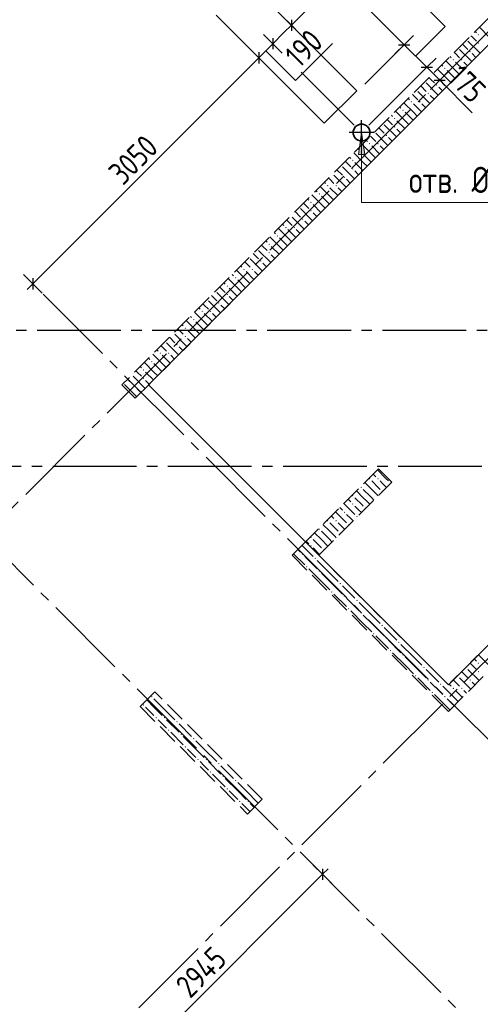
# Model space of a CAD drawing. Header units: millimetres. Extents: x 0 to 43617, y 0 to 59400.
# Tile 9 of 23: x 16458 to 20859, y 19396 to 28797. Entities that reach past the tile are written whole.
import ezdxf

# ---------------------------------------------------------------- set-up
doc = ezdxf.new("R2010")
doc.units = ezdxf.units.MM
doc.linetypes.add('______2', pattern=[270, 200, -70])
doc.linetypes.add('______5', pattern=[1100, 800, -100, 100, -100])
for name, color, linetype, lineweight in [('Standard', 7, 'Continuous', 25), ('ЖБ Перекрытие верхний уровень', 7, 'Continuous', 35), ('ЖБ Пилон', 7, 'Continuous', 35), ('ЖБ Стена верхний уровень', 7, 'Continuous', 35), ('Оси', 40, '______5', 18), ('Примечания', 7, 'Continuous', 25), ('Размерная выноска', 7, 'Continuous', 13)]:
    doc.layers.add(name, color=color, linetype=linetype, lineweight=lineweight)
doc.styles.add('GOST 2.304-81', font='txt')

msp = doc.modelspace()

# ---------------------------------------------------------------- hatches: boundary and pattern name
at = {"layer": 'ЖБ Пилон', "linetype": 'Continuous', "lineweight": 18, "transparency": 33554687}
for points in [[(17714.5, 22333.1), (17721, 22339.6), (17727.5, 22333.1), (17721, 22326.6)], [(17634.5, 22253.1), (17640.9, 22259.6), (17647.4, 22253.1), (17640.9, 22246.6)], [(17914.5, 22213.1), (17915.4, 22214.1), (17921.9, 22207.6), (17921, 22206.6)], [(17754.4, 22133.1), (17760.9, 22139.6), (17767.4, 22133.1), (17760.9, 22126.6)], [(17834.5, 22133.1), (17840.9, 22139.6), (17847.4, 22133.1), (17840.9, 22126.6)], [(17954.4, 22093.1), (17960.9, 22099.6), (17967.4, 22093.1), (17960.9, 22086.6)], [(17874.5, 22013.1), (17881, 22019.6), (17887.5, 22013.1), (17881, 22006.6)], [(18074.5, 22053.1), (18075.4, 22054.1), (18081.9, 22047.6), (18081, 22046.6)], [(17994.5, 21973.1), (18001, 21979.6), (18007.5, 21973.1), (18001, 21966.6)], [(18114.5, 21933.1), (18121, 21939.6), (18127.5, 21933.1), (18121, 21926.6)], [(18034.5, 21853.1), (18040.9, 21859.6), (18047.4, 21853.1), (18040.9, 21846.6)], [(18314.5, 21813.1), (18315.4, 21814.1), (18321.9, 21807.6), (18321, 21806.6)], [(18154.4, 21733.1), (18160.9, 21739.6), (18167.4, 21733.1), (18160.9, 21726.6)], [(18234.5, 21733.1), (18240.9, 21739.6), (18247.4, 21733.1), (18240.9, 21726.6)], [(18354.4, 21693.1), (18360.9, 21699.6), (18367.4, 21693.1), (18360.9, 21686.6)], [(18474.5, 21653.1), (18475.4, 21654.1), (18481.9, 21647.6), (18481, 21646.6)], [(18274.5, 21613.1), (18281, 21619.6), (18287.5, 21613.1), (18281, 21606.6)], [(18394.5, 21573.1), (18401, 21579.6), (18407.5, 21573.1), (18401, 21566.6)], [(18514.5, 21533.1), (18521, 21539.6), (18527.4, 21533.1), (18521, 21526.6)], [(18434.5, 21453.1), (18440.9, 21459.6), (18447.4, 21453.1), (18440.9, 21446.6)], [(18714.5, 21413.1), (18715.4, 21414.1), (18721.9, 21407.6), (18721, 21406.6)], [(18554.4, 21333.1), (18560.9, 21339.6), (18567.4, 21333.1), (18560.9, 21326.6)], [(18634.5, 21333.1), (18640.9, 21339.6), (18647.4, 21333.1), (18640.9, 21326.6)]]:
    msp.add_hatch(color=7, dxfattribs=at).paths.add_polyline_path(points, flags=16)
at = {"layer": 'ЖБ Стена верхний уровень', "linetype": 'Continuous', "lineweight": 18, "transparency": 33554687}
for points in [[(20834.5, 28653.1), (20840.9, 28659.6), (20847.4, 28653.1), (20840.9, 28646.6)], [(20834.5, 28573.1), (20840.9, 28579.6), (20847.4, 28573.1), (20840.9, 28566.6)], [(20754.4, 28493.1), (20760.9, 28499.6), (20767.4, 28493.1), (20760.9, 28486.6)], [(20594.5, 28413.1), (20601, 28419.6), (20607.5, 28413.1), (20601, 28406.6)], [(20674.5, 28413.1), (20681, 28419.6), (20687.5, 28413.1), (20681, 28406.6)], [(20514.5, 28333.1), (20521, 28339.6), (20527.4, 28333.1), (20521, 28326.6)], [(20434.5, 28253.1), (20440.9, 28259.6), (20447.4, 28253.1), (20440.9, 28246.6)], [(20434.5, 28173.1), (20440.9, 28179.6), (20447.4, 28173.1), (20440.9, 28166.6)], [(20194.5, 28013.1), (20201, 28019.6), (20207.5, 28013.1), (20201, 28006.6)], [(20274.5, 28013.1), (20281, 28019.6), (20287.5, 28013.1), (20281, 28006.6)], [(20354.4, 28093.1), (20360.9, 28099.6), (20367.4, 28093.1), (20360.9, 28086.6)], [(20114.5, 27933.1), (20121, 27939.6), (20127.4, 27933.1), (20121, 27926.6)], [(20034.5, 27853.1), (20040.9, 27859.6), (20047.4, 27853.1), (20040.9, 27846.6)], [(20034.5, 27773.1), (20040.9, 27779.6), (20047.4, 27773.1), (20040.9, 27766.6)], [(19954.4, 27693.1), (19960.9, 27699.6), (19967.4, 27693.1), (19960.9, 27686.6)], [(19794.5, 27613.1), (19801, 27619.6), (19807.5, 27613.1), (19801, 27606.6)], [(19874.5, 27613.1), (19881, 27619.6), (19887.5, 27613.1), (19881, 27606.6)], [(19634.5, 27453.1), (19640.9, 27459.6), (19647.4, 27453.1), (19640.9, 27446.6)], [(19714.5, 27533.1), (19721, 27539.6), (19727.4, 27533.1), (19721, 27526.6)], [(19634.5, 27373.1), (19640.9, 27379.6), (19647.4, 27373.1), (19640.9, 27366.6)], [(19554.4, 27293.1), (19560.9, 27299.6), (19567.4, 27293.1), (19560.9, 27286.6)], [(19394.5, 27213.1), (19401, 27219.6), (19407.5, 27213.1), (19401, 27206.6)], [(19474.5, 27213.1), (19481, 27219.6), (19487.5, 27213.1), (19481, 27206.6)], [(19314.5, 27133.1), (19321, 27139.6), (19327.4, 27133.1), (19321, 27126.6)], [(19234.5, 27053.1), (19240.9, 27059.6), (19247.4, 27053.1), (19240.9, 27046.6)], [(19154.4, 26893.1), (19160.9, 26899.6), (19167.4, 26893.1), (19160.9, 26886.6)], [(19234.5, 26973.1), (19240.9, 26979.6), (19247.4, 26973.1), (19240.9, 26966.6)], [(18994.5, 26813.1), (19001, 26819.6), (19007.5, 26813.1), (19001, 26806.6)], [(19074.5, 26813.1), (19081, 26819.6), (19087.5, 26813.1), (19081, 26806.6)], [(18914.5, 26733.1), (18921, 26739.6), (18927.4, 26733.1), (18921, 26726.6)], [(18834.5, 26653.1), (18840.9, 26659.6), (18847.4, 26653.1), (18840.9, 26646.6)], [(18834.5, 26573.1), (18840.9, 26579.6), (18847.4, 26573.1), (18840.9, 26566.6)], [(18594.5, 26413.1), (18601, 26419.6), (18607.5, 26413.1), (18601, 26406.6)], [(18674.5, 26413.1), (18681, 26419.6), (18687.5, 26413.1), (18681, 26406.6)], [(18754.4, 26493.1), (18760.9, 26499.6), (18767.4, 26493.1), (18760.9, 26486.6)], [(18514.5, 26333.1), (18521, 26339.6), (18527.4, 26333.1), (18521, 26326.6)], [(18434.5, 26253.1), (18440.9, 26259.6), (18447.4, 26253.1), (18440.9, 26246.6)], [(18434.5, 26173.1), (18440.9, 26179.6), (18447.4, 26173.1), (18440.9, 26166.6)], [(18354.4, 26093.1), (18360.9, 26099.6), (18367.4, 26093.1), (18360.9, 26086.6)], [(18194.5, 26013.1), (18201, 26019.6), (18207.5, 26013.1), (18201, 26006.6)], [(18274.5, 26013.1), (18281, 26019.6), (18287.5, 26013.1), (18281, 26006.6)], [(18034.5, 25853.1), (18040.9, 25859.6), (18047.4, 25853.1), (18040.9, 25846.6)], [(18114.5, 25933.1), (18121, 25939.6), (18127.5, 25933.1), (18121, 25926.6)], [(18034.5, 25773.1), (18040.9, 25779.6), (18047.4, 25773.1), (18040.9, 25766.6)], [(17954.4, 25693.1), (17960.9, 25699.6), (17967.4, 25693.1), (17960.9, 25686.6)], [(17794.5, 25613.1), (17801, 25619.6), (17807.5, 25613.1), (17801, 25606.6)], [(17874.5, 25613.1), (17881, 25619.6), (17887.5, 25613.1), (17881, 25606.6)], [(17714.5, 25533.1), (17721, 25539.6), (17727.5, 25533.1), (17721, 25526.6)], [(17634.5, 25453.1), (17640.9, 25459.6), (17647.4, 25453.1), (17640.9, 25446.6)], [(17554.4, 25293.1), (17560.9, 25299.6), (17567.4, 25293.1), (17560.9, 25286.6)], [(17634.5, 25373.1), (17640.9, 25379.6), (17647.4, 25373.1), (17640.9, 25366.6)], [(19794.5, 24413.1), (19801, 24419.6), (19807.5, 24413.1), (19801, 24406.6)], [(19874.5, 24413.1), (19881, 24419.6), (19887.5, 24413.1), (19881, 24406.6)], [(19994.5, 24373.1), (20001, 24379.6), (20006.2, 24374.3), (19999.7, 24367.8)], [(19634.5, 24253.1), (19640.9, 24259.6), (19647.4, 24253.1), (19640.9, 24246.6)], [(19714.5, 24333.1), (19721, 24339.6), (19727.4, 24333.1), (19721, 24326.6)], [(19914.5, 24293.1), (19921, 24299.6), (19926.2, 24294.3), (19919.7, 24287.8)], [(19634.5, 24173.1), (19640.9, 24179.6), (19647.4, 24173.1), (19640.9, 24166.6)], [(19554.4, 24093.1), (19560.9, 24099.6), (19567.4, 24093.1), (19560.9, 24086.6)], [(19754.4, 24133.1), (19760.9, 24139.6), (19766.2, 24134.3), (19759.7, 24127.8)], [(19394.5, 24013.1), (19401, 24019.6), (19407.5, 24013.1), (19401, 24006.6)], [(19474.5, 24013.1), (19481, 24019.6), (19487.5, 24013.1), (19481, 24006.6)], [(19594.5, 23973.1), (19601, 23979.6), (19606.2, 23974.3), (19599.7, 23967.8)], [(19674.5, 24053.1), (19681, 24059.6), (19686.2, 24054.3), (19679.7, 24047.9)], [(19314.5, 23933.1), (19321, 23939.6), (19327.4, 23933.1), (19321, 23926.6)], [(19514.5, 23893.1), (19521, 23899.6), (19526.2, 23894.3), (19519.7, 23887.8)], [(19234.5, 23853.1), (19240.9, 23859.6), (19247.4, 23853.1), (19240.9, 23846.6)], [(19154.4, 23693.1), (19160.9, 23699.6), (19167.4, 23693.1), (19160.9, 23686.6)], [(19234.5, 23773.1), (19240.9, 23779.6), (19247.4, 23773.1), (19240.9, 23766.6)], [(19274.5, 23653.1), (19281, 23659.6), (19287.5, 23653.1), (19281, 23646.6)], [(19194.5, 23573.1), (19201, 23579.6), (19207.5, 23573.1), (19201, 23566.6)], [(19314.5, 23533.1), (19321, 23539.6), (19327.4, 23533.1), (19321, 23526.6)], [(19514.5, 23413.1), (19521, 23419.6), (19527.4, 23413.1), (19521, 23406.6)], [(19434.5, 23333.1), (19440.9, 23339.6), (19447.4, 23333.1), (19440.9, 23326.6)], [(19554.4, 23293.1), (19560.9, 23299.6), (19567.4, 23293.1), (19560.9, 23286.6)], [(19674.5, 23253.1), (19681, 23259.6), (19687.5, 23253.1), (19681, 23246.6)], [(19594.5, 23173.1), (19601, 23179.6), (19607.5, 23173.1), (19601, 23166.6)], [(19714.5, 23133.1), (19721, 23139.6), (19727.4, 23133.1), (19721, 23126.6)], [(19834.5, 22933.1), (19840.9, 22939.6), (19847.4, 22933.1), (19840.9, 22926.6)], [(19914.5, 23013.1), (19921, 23019.6), (19927.4, 23013.1), (19921, 23006.6)], [(19954.4, 22893.1), (19960.9, 22899.6), (19967.4, 22893.1), (19960.9, 22886.6)], [(20074.5, 22853.1), (20081, 22859.6), (20087.5, 22853.1), (20081, 22846.6)], [(19994.5, 22773.1), (20001, 22779.6), (20007.5, 22773.1), (20001, 22766.6)], [(20114.5, 22733.1), (20121, 22739.6), (20127.4, 22733.1), (20121, 22726.6)], [(20834.5, 22653.1), (20840.9, 22659.6), (20847.4, 22653.1), (20840.9, 22646.6)], [(20314.5, 22613.1), (20321, 22619.6), (20327.4, 22613.1), (20321, 22606.6)], [(20723.7, 22616.9), (20727.4, 22613.1), (20721, 22606.6), (20717.2, 22610.4)], [(20834.5, 22573.1), (20840.9, 22579.6), (20847.4, 22573.1), (20840.9, 22566.6)], [(20234.5, 22533.1), (20240.9, 22539.6), (20247.4, 22533.1), (20240.9, 22526.6)], [(20354.4, 22493.1), (20360.9, 22499.6), (20367.4, 22493.1), (20360.9, 22486.6)], [(20643.7, 22536.9), (20647.4, 22533.1), (20640.9, 22526.6), (20637.2, 22530.4)], [(20754.4, 22493.1), (20760.9, 22499.6), (20767.4, 22493.1), (20760.9, 22486.6)], [(20394.5, 22373.1), (20401, 22379.6), (20407.5, 22373.1), (20401, 22366.6)], [(20474.5, 22453.1), (20481, 22459.6), (20487.5, 22453.1), (20481, 22446.6)], [(20594.5, 22413.1), (20601, 22419.6), (20607.5, 22413.1), (20601, 22406.6)], [(20674.5, 22413.1), (20681, 22419.6), (20687.5, 22413.1), (20681, 22406.6)], [(20514.5, 22333.1), (20521, 22339.6), (20527.4, 22333.1), (20521, 22326.6)]]:
    msp.add_hatch(color=7, dxfattribs=at).paths.add_polyline_path(points, flags=16)
h = msp.add_hatch(color=7, dxfattribs=at)
h.paths.add_polyline_path([(19362.8, 23737.7), (19356.8, 23730.8), (19359.7, 23727.9), (19366.2, 23734.4)])
h.paths.add_polyline_path([(19354.4, 23733.1), (19360.9, 23739.6), (19362.8, 23737.7), (19356.8, 23730.8)], flags=16)
at = {"layer": 'Примечания', "linetype": 'Continuous', "lineweight": 13, "transparency": 33554687}
msp.add_hatch(color=7, dxfattribs=at).paths.add_polyline_path([(19694.3, 27509.7), (19724.3, 27719.7), (19754.3, 27509.7)], flags=16)

# ---------------------------------------------------------------- linework, layer by layer
at = {"layer": 'Standard', "color": 7, "linetype": 'Continuous', "lineweight": 13, "transparency": 33554687}
for p, q in [((19099.3, 29590.8), (20131.7, 28558.4)), ((19053.5, 28744.1), (19106.5, 28797.1)), ((18876.7, 28567.3), (18742.4, 28432.9)), ((20131.7, 28558.4), (20347.4, 28342.7)), ((18742.4, 28432.9), (16584.2, 26274.8)), ((20347.4, 28342.7), (20471, 28219.1)), ((20471, 28219.1), (20524, 28166)), ((16584.2, 26274.8), (16531.2, 26221.7)), ((19350.8, 20637.3), (19403.8, 20690.3)), ((19350.8, 20637.3), (17269.8, 18556.4))]:
    msp.add_line(p, q, dxfattribs=at)
at = {"layer": 'Standard', "color": 251, "linetype": 'Continuous', "lineweight": -3, "true_color": 0x656565, "transparency": 33554687}
for p, q in [((19053.5, 28744.1), (18965.1, 28832.5)), ((19053.5, 28744.1), (19141.9, 28655.7)), ((19053.5, 28744.1), (19053.5, 28744.1)), ((18876.7, 28567.3), (18788.3, 28655.7)), ((20131.7, 28558.4), (20220.1, 28646.8)), ((18742.4, 28432.9), (18654, 28521.3)), ((18876.7, 28567.3), (18965.1, 28478.9)), ((18876.7, 28567.3), (18946, 28498)), ((20131.7, 28558.4), (19756.1, 28182.8)), ((20131.7, 28558.4), (20043.3, 28470)), ((18742.4, 28432.9), (18830.7, 28344.6)), ((18742.4, 28432.9), (19296.4, 27878.9)), ((20347.4, 28342.7), (20435.7, 28431.1)), ((20347.4, 28342.7), (19795, 27790.4)), ((20347.4, 28342.7), (20259, 28254.3)), ((20471, 28219.1), (20559.4, 28307.5)), ((19147.5, 28296.5), (19653.6, 27790.4)), ((20471, 28219.1), (20382.6, 28130.7)), ((20471, 28219.1), (20471, 28219.1)), ((16584.2, 26274.8), (16495.8, 26363.2)), ((16584.2, 26274.8), (16567.4, 26291.6)), ((16584.2, 26274.8), (16672.6, 26186.4)), ((19350.8, 20637.3), (19262.4, 20725.7)), ((19350.8, 20637.3), (19439.2, 20548.9)), ((19350.8, 20637.3), (19350.8, 20637.3))]:
    msp.add_line(p, q, dxfattribs=at)
at = {"layer": 'Standard', "color": 7, "linetype": 'Continuous', "lineweight": 25, "transparency": 33554687}
for p, q in [((19053.5, 28797.1), (19053.5, 28691)), ((18876.7, 28620.3), (18876.7, 28514.3)), ((18742.4, 28486), (18742.4, 28379.9)), ((20078.6, 28558.4), (20184.7, 28558.4)), ((20294.3, 28342.7), (20400.4, 28342.7)), ((20418, 28219.1), (20524, 28219.1)), ((16584.2, 26327.8), (16584.2, 26221.7)), ((19350.8, 20690.3), (19350.8, 20584.3))]:
    msp.add_line(p, q, dxfattribs=at)
at = {"layer": 'Standard', "color": 8, "linetype": '______5', "lineweight": -3, "transparency": 33554687}
for p, q in [((19724.3, 27600.2), (19724.3, 27839.2)), ((19843.8, 27719.7), (19604.8, 27719.7))]:
    msp.add_line(p, q, dxfattribs=at)
at = {"layer": 'Standard', "color": 7, "linetype": 'Continuous', "lineweight": 13, "transparency": 33554687}
msp.add_lwpolyline([(19053.5, 28744.1), (18982.9, 28673.5), (18982.9, 28673.5), (18876.7, 28567.3)], dxfattribs=at)
at = {"layer": 'ЖБ Перекрытие верхний уровень', "color": 7, "linetype": 'Continuous', "lineweight": 35, "transparency": 33554687}
for p, q in [((17689.8, 25310.6), (23976, 31596.8)), ((19678.3, 28119.3), (18645.9, 29151.7)), ((18334.8, 28840.5), (19367.1, 27808.2)), ((19367.1, 27808.2), (19678.3, 28119.3)), ((19652.4, 27756.3), (19644.6, 27732.3)), ((19667.3, 27776.7), (19652.4, 27756.3)), ((19687.7, 27791.6), (19667.3, 27776.7)), ((19711.7, 27799.4), (19687.7, 27791.6)), ((19736.9, 27799.4), (19711.7, 27799.4)), ((19760.9, 27791.6), (19736.9, 27799.4)), ((19781.3, 27776.7), (19760.9, 27791.6)), ((19796.2, 27756.3), (19781.3, 27776.7)), ((19804, 27732.3), (19796.2, 27756.3)), ((19644.6, 27732.3), (19644.6, 27707.1)), ((19644.6, 27707.1), (19652.4, 27683.1)), ((19652.4, 27683.1), (19667.3, 27662.7)), ((19667.3, 27662.7), (19687.7, 27647.8)), ((19687.7, 27647.8), (19711.7, 27640)), ((19711.7, 27640), (19736.9, 27640)), ((19736.9, 27640), (19760.9, 27647.8)), ((19760.9, 27647.8), (19781.3, 27662.7)), ((19781.3, 27662.7), (19796.2, 27683.1)), ((19796.2, 27683.1), (19804, 27707.1)), ((19804, 27707.1), (19804, 27732.3)), ((20553.6, 22446.8), (17689.8, 25310.6)), ((21791, 23684.2), (20553.6, 22446.8))]:
    msp.add_line(p, q, dxfattribs=at)
at = {"layer": 'ЖБ Пилон', "color": 253, "linetype": '______2', "lineweight": 13, "true_color": 0xa0a0a0, "transparency": 33554687}
for p, q in [((17749.9, 22379.6), (17608.5, 22238.2)), ((18775.2, 21354.3), (17749.9, 22379.6)), ((17608.5, 22238.2), (18633.8, 21212.9)), ((18633.8, 21212.9), (18775.2, 21354.3))]:
    msp.add_line(p, q, dxfattribs=at)
at = {"layer": 'ЖБ Пилон', "color": 9, "linetype": 'Continuous', "lineweight": 18, "true_color": 0xc7c7c7, "transparency": 33554687}
for p, q in [((17740.9, 22233.1), (17672.2, 22301.9)), ((17740.9, 22313.1), (17821, 22233.1)), ((17660.9, 22233.1), (17740.9, 22153.1)), ((17740.9, 22233.1), (17821, 22153.1)), ((17821, 22233.1), (17940.9, 22113.1)), ((17821, 22073.1), (17781, 22113.1)), ((17860.9, 22113.1), (17981, 21993.1)), ((17860.9, 22033.1), (17821, 22073.1)), ((17981, 22073.1), (18101, 21953.1)), ((17901, 21993.1), (18021, 21873.1)), ((18140.9, 21833.1), (18021, 21953.1)), ((18140.9, 21913.1), (18221, 21833.1)), ((18060.9, 21833.1), (18140.9, 21753.1)), ((18140.9, 21833.1), (18221, 21753.1)), ((18221, 21833.1), (18340.9, 21713.1)), ((18221, 21673.1), (18181, 21713.1)), ((18260.9, 21633.1), (18221, 21673.1)), ((18260.9, 21713.1), (18381, 21593.1)), ((18381, 21673.1), (18501, 21553.1)), ((18301, 21593.1), (18421, 21473.1)), ((18540.9, 21433.1), (18421, 21553.1)), ((18540.9, 21513.1), (18621, 21433.1)), ((18460.9, 21433.1), (18540.9, 21353.1)), ((18540.9, 21433.1), (18621, 21353.1)), ((18621, 21433.1), (18737.5, 21316.6)), ((18621, 21273.1), (18581, 21313.1)), ((18657.5, 21236.6), (18621, 21273.1)), ((18660.9, 21313.1), (18697.5, 21276.6))]:
    msp.add_line(p, q, dxfattribs=at)
at = {"layer": 'ЖБ Стена верхний уровень', "color": 251, "linetype": '______2', "lineweight": 13, "true_color": 0x656565, "transparency": 33554687}
for p, q in [((23615.3, 31490.7), (17435.2, 25310.6)), ((17562.5, 25183.3), (23742.6, 31363.4)), ((17435.2, 25310.6), (17562.5, 25183.3)), ((19885.4, 24508), (19188.9, 23811.5)), ((19885.4, 24508), (20012.6, 24380.7)), ((19316.1, 23684.2), (20012.6, 24380.7)), ((22434.5, 24327.7), (20553.6, 22446.8)), ((19188.9, 23811.5), (19061.6, 23684.2)), ((19061.6, 23684.2), (20426.3, 22319.5)), ((20553.6, 22446.8), (19316.1, 23684.2)), ((20553.6, 22192.2), (21791, 23429.7)), ((20426.3, 22319.5), (20553.6, 22192.2))]:
    msp.add_line(p, q, dxfattribs=at)
at = {"layer": 'ЖБ Стена верхний уровень', "color": 9, "linetype": 'Continuous', "lineweight": 18, "true_color": 0xc7c7c7, "transparency": 33554687}
for p, q in [((20809.4, 28684.7), (20821, 28673.1)), ((20940.9, 28633.1), (20849.4, 28724.7)), ((20740.9, 28593.1), (20856.6, 28477.4)), ((20781, 28633.1), (20769.4, 28644.7)), ((20821, 28593.1), (20781, 28633.1)), ((20660.9, 28513.1), (20776.6, 28397.4)), ((20689.4, 28564.7), (20740.9, 28513.1)), ((20621, 28313.1), (20529.4, 28404.7)), ((20569.4, 28444.7), (20581, 28433.1)), ((20621, 28473.1), (20609.4, 28484.7)), ((20660.9, 28433.1), (20621, 28473.1)), ((20621, 28393.1), (20696.6, 28317.4)), ((20701, 28393.1), (20736.6, 28357.4)), ((20781, 28473.1), (20816.6, 28437.4)), ((20540.9, 28233.1), (20449.4, 28324.7)), ((20489.4, 28364.7), (20501, 28353.1)), ((20540.9, 28313.1), (20616.6, 28237.4)), ((20621, 28313.1), (20656.6, 28277.4)), ((20381, 28233.1), (20369.4, 28244.7)), ((20421, 28193.1), (20381, 28233.1)), ((20409.4, 28284.7), (20421, 28273.1)), ((20460.9, 28233.1), (20536.6, 28157.4)), ((20540.9, 28233.1), (20576.6, 28197.4)), ((20260.9, 28113.1), (20376.6, 27997.4)), ((20289.4, 28164.7), (20340.9, 28113.1)), ((20340.9, 28193.1), (20456.6, 28077.4)), ((20460.9, 28153.1), (20496.6, 28117.4)), ((20169.4, 28044.7), (20181, 28033.1)), ((20221, 28073.1), (20209.4, 28084.7)), ((20260.9, 28033.1), (20221, 28073.1)), ((20381, 28073.1), (20416.6, 28037.4)), ((20140.9, 27833.1), (20049.4, 27924.7)), ((20089.4, 27964.7), (20101, 27953.1)), ((20221, 27913.1), (20129.4, 28004.7)), ((20221, 27993.1), (20296.6, 27917.4)), ((20301, 27993.1), (20336.6, 27957.4)), ((19981, 27833.1), (19969.4, 27844.7)), ((20021, 27793.1), (19981, 27833.1)), ((20009.4, 27884.7), (20021, 27873.1)), ((20060.9, 27833.1), (20136.6, 27757.4)), ((20140.9, 27913.1), (20216.6, 27837.4)), ((20140.9, 27833.1), (20176.6, 27797.4)), ((20221, 27913.1), (20256.6, 27877.4)), ((19889.4, 27764.7), (19940.9, 27713.1)), ((19940.9, 27793.1), (20056.6, 27677.4)), ((20060.9, 27753.1), (20096.6, 27717.4)), ((19769.4, 27644.7), (19781, 27633.1)), ((19821, 27673.1), (19809.4, 27684.7)), ((19860.9, 27633.1), (19821, 27673.1)), ((19860.9, 27713.1), (19976.6, 27597.4)), ((19981, 27673.1), (20016.6, 27637.4)), ((19689.4, 27564.7), (19701, 27553.1)), ((19821, 27513.1), (19729.4, 27604.7)), ((19821, 27593.1), (19896.6, 27517.4)), ((19901, 27593.1), (19936.6, 27557.4)), ((19609.4, 27484.7), (19621, 27473.1)), ((19740.9, 27433.1), (19649.4, 27524.7)), ((19740.9, 27513.1), (19816.6, 27437.4)), ((19821, 27513.1), (19856.6, 27477.4)), ((19489.4, 27364.7), (19540.9, 27313.1)), ((19540.9, 27393.1), (19656.6, 27277.4)), ((19581, 27433.1), (19569.4, 27444.7)), ((19621, 27393.1), (19581, 27433.1)), ((19660.9, 27433.1), (19736.6, 27357.4)), ((19740.9, 27433.1), (19776.6, 27397.4)), ((19421, 27273.1), (19409.4, 27284.7)), ((19460.9, 27233.1), (19421, 27273.1)), ((19460.9, 27313.1), (19576.6, 27197.4)), ((19581, 27273.1), (19616.6, 27237.4)), ((19660.9, 27353.1), (19696.6, 27317.4)), ((19421, 27113.1), (19329.4, 27204.7)), ((19369.4, 27244.7), (19381, 27233.1)), ((19421, 27193.1), (19496.6, 27117.4)), ((19501, 27193.1), (19536.6, 27157.4)), ((19209.4, 27084.7), (19221, 27073.1)), ((19340.9, 27033.1), (19249.4, 27124.7)), ((19289.4, 27164.7), (19301, 27153.1)), ((19340.9, 27113.1), (19416.6, 27037.4)), ((19421, 27113.1), (19456.6, 27077.4)), ((19140.9, 26993.1), (19256.6, 26877.4)), ((19181, 27033.1), (19169.4, 27044.7)), ((19221, 26993.1), (19181, 27033.1)), ((19260.9, 27033.1), (19336.6, 26957.4)), ((19340.9, 27033.1), (19376.6, 26997.4)), ((19060.9, 26913.1), (19176.6, 26797.4)), ((19089.4, 26964.7), (19140.9, 26913.1)), ((19260.9, 26953.1), (19296.6, 26917.4)), ((19021, 26713.1), (18929.4, 26804.7)), ((18969.4, 26844.7), (18981, 26833.1)), ((19021, 26873.1), (19009.4, 26884.7)), ((19060.9, 26833.1), (19021, 26873.1)), ((19021, 26793.1), (19096.6, 26717.4)), ((19101, 26793.1), (19136.6, 26757.4)), ((19181, 26873.1), (19216.6, 26837.4)), ((18940.9, 26633.1), (18849.4, 26724.7)), ((18889.4, 26764.7), (18901, 26753.1)), ((18940.9, 26713.1), (19016.6, 26637.4)), ((19021, 26713.1), (19056.6, 26677.4)), ((18781, 26633.1), (18769.4, 26644.7)), ((18821, 26593.1), (18781, 26633.1)), ((18809.4, 26684.7), (18821, 26673.1)), ((18860.9, 26633.1), (18936.6, 26557.4)), ((18940.9, 26633.1), (18976.6, 26597.4)), ((18660.9, 26513.1), (18776.6, 26397.4)), ((18689.4, 26564.7), (18740.9, 26513.1)), ((18740.9, 26593.1), (18856.6, 26477.4)), ((18860.9, 26553.1), (18896.6, 26517.4)), ((18569.4, 26444.7), (18581, 26433.1)), ((18621, 26473.1), (18609.4, 26484.7)), ((18660.9, 26433.1), (18621, 26473.1)), ((18781, 26473.1), (18816.6, 26437.4)), ((18540.9, 26233.1), (18449.4, 26324.7)), ((18489.4, 26364.7), (18501, 26353.1)), ((18621, 26313.1), (18529.4, 26404.7)), ((18621, 26393.1), (18696.6, 26317.4)), ((18701, 26393.1), (18736.6, 26357.4)), ((18381, 26233.1), (18369.4, 26244.7)), ((18421, 26193.1), (18381, 26233.1)), ((18409.4, 26284.7), (18421, 26273.1)), ((18460.9, 26233.1), (18536.6, 26157.4)), ((18540.9, 26313.1), (18616.6, 26237.4)), ((18540.9, 26233.1), (18576.6, 26197.4)), ((18621, 26313.1), (18656.6, 26277.4)), ((18289.4, 26164.7), (18340.9, 26113.1)), ((18340.9, 26193.1), (18456.6, 26077.4)), ((18460.9, 26153.1), (18496.6, 26117.4)), ((18169.4, 26044.7), (18181, 26033.1)), ((18221, 26073.1), (18209.4, 26084.7)), ((18260.9, 26033.1), (18221, 26073.1)), ((18260.9, 26113.1), (18376.6, 25997.4)), ((18381, 26073.1), (18416.6, 26037.4)), ((18089.4, 25964.7), (18101, 25953.1)), ((18221, 25913.1), (18129.4, 26004.7)), ((18221, 25993.1), (18296.6, 25917.4)), ((18301, 25993.1), (18336.6, 25957.4)), ((18009.4, 25884.7), (18021, 25873.1)), ((18140.9, 25833.1), (18049.4, 25924.7)), ((18140.9, 25913.1), (18216.6, 25837.4)), ((18221, 25913.1), (18256.6, 25877.4)), ((17889.4, 25764.7), (17940.9, 25713.1)), ((17940.9, 25793.1), (18056.6, 25677.4)), ((17981, 25833.1), (17969.4, 25844.7)), ((18021, 25793.1), (17981, 25833.1)), ((18060.9, 25833.1), (18136.6, 25757.4)), ((18140.9, 25833.1), (18176.6, 25797.4)), ((17821, 25673.1), (17809.4, 25684.7)), ((17860.9, 25633.1), (17821, 25673.1)), ((17860.9, 25713.1), (17976.6, 25597.4)), ((17981, 25673.1), (18016.6, 25637.4)), ((18060.9, 25753.1), (18096.6, 25717.4)), ((17821, 25513.1), (17729.4, 25604.7)), ((17769.4, 25644.7), (17781, 25633.1)), ((17821, 25593.1), (17896.6, 25517.4)), ((17901, 25593.1), (17936.6, 25557.4)), ((17609.4, 25484.7), (17621, 25473.1)), ((17740.9, 25433.1), (17649.4, 25524.7)), ((17689.4, 25564.7), (17701, 25553.1)), ((17740.9, 25513.1), (17816.7, 25437.4)), ((17821, 25513.1), (17856.6, 25477.4)), ((17540.9, 25393.1), (17656.6, 25277.4)), ((17581, 25433.1), (17569.4, 25444.7)), ((17621, 25393.1), (17581, 25433.1)), ((17660.9, 25433.1), (17736.6, 25357.4)), ((17740.9, 25433.1), (17776.6, 25397.4)), ((17460.9, 25313.1), (17576.6, 25197.4)), ((17489.4, 25364.7), (17540.9, 25313.1)), ((17660.9, 25353.1), (17696.6, 25317.4)), ((17581, 25273.1), (17616.6, 25237.4)), ((19860.9, 24433.1), (19835.7, 24458.4)), ((19821, 24313.1), (19755.7, 24378.4)), ((19740.9, 24233.1), (19675.7, 24298.4)), ((19621, 24193.1), (19595.7, 24218.4)), ((19821, 24233.1), (19843, 24211.1)), ((19475.7, 24098.4), (19581, 23993.1)), ((19515.7, 24138.4), (19540.9, 24113.1)), ((19421, 23913.1), (19355.7, 23978.4)), ((19421, 23993.1), (19501, 23913.1)), ((19460.9, 24033.1), (19435.7, 24058.4)), ((19340.9, 23833.1), (19275.7, 23898.4)), ((19340.9, 23913.1), (19421, 23833.1)), ((19221, 23793.1), (19195.7, 23818.4)), ((19260.9, 23833.1), (19340.9, 23753.1)), ((19075.7, 23698.4), (19181, 23593.1)), ((19115.7, 23738.4), (19140.9, 23713.1)), ((19155.7, 23778.4), (19260.9, 23673.1)), ((19181, 23673.1), (19301, 23553.1)), ((19421, 23513.1), (19301, 23633.1)), ((19340.9, 23433.1), (19221, 23553.1)), ((19340.9, 23513.1), (19421, 23433.1)), ((19421, 23513.1), (19501, 23433.1)), ((19340.9, 23433.1), (19421, 23353.1)), ((19421, 23433.1), (19540.9, 23313.1)), ((19540.9, 23393.1), (19660.9, 23273.1)), ((19460.9, 23313.1), (19581, 23193.1)), ((19581, 23273.1), (19701, 23153.1)), ((19821, 23113.1), (19701, 23233.1)), ((19740.9, 23033.1), (19621, 23153.1)), ((19740.9, 23113.1), (19821, 23033.1)), ((19740.9, 23033.1), (19821, 22953.1)), ((19821, 23113.1), (19901, 23033.1)), ((19821, 23033.1), (19940.9, 22913.1)), ((19940.9, 22993.1), (20060.9, 22873.1)), ((19860.9, 22913.1), (19981, 22793.1)), ((19981, 22873.1), (20101, 22753.1)), ((20140.9, 22633.1), (20021, 22753.1)), ((20221, 22713.1), (20101, 22833.1)), ((20140.9, 22713.1), (20221, 22633.1)), ((20221, 22713.1), (20301, 22633.1)), ((20800.4, 22693.7), (20821, 22673.1)), ((20940.9, 22633.1), (20840.4, 22733.7)), ((20140.9, 22633.1), (20221, 22553.1)), ((20221, 22633.1), (20340.9, 22513.1)), ((20340.9, 22593.1), (20460.9, 22473.1)), ((20680.4, 22573.7), (20740.9, 22513.1)), ((20740.9, 22593.1), (20847.7, 22486.4)), ((20781, 22633.1), (20760.4, 22653.7)), ((20821, 22593.1), (20781, 22633.1)), ((20260.9, 22513.1), (20381, 22393.1)), ((20381, 22473.1), (20480.4, 22373.7)), ((20621, 22473.1), (20600.4, 22493.7)), ((20660.9, 22433.1), (20621, 22473.1)), ((20660.9, 22513.1), (20767.7, 22406.4)), ((20781, 22473.1), (20807.7, 22446.4)), ((20520.4, 22413.7), (20501, 22433.1)), ((20621, 22313.1), (20520.4, 22413.7)), ((20560.4, 22453.7), (20581, 22433.1)), ((20621, 22393.1), (20687.7, 22326.4)), ((20701, 22393.1), (20727.7, 22366.4)), ((20440.4, 22333.7), (20421, 22353.1)), ((20540.9, 22233.1), (20440.4, 22333.7)), ((20480.4, 22373.7), (20501, 22353.1)), ((20540.9, 22313.1), (20607.7, 22246.4)), ((20621, 22313.1), (20647.7, 22286.4)), ((20540.9, 22233.1), (20567.7, 22206.4))]:
    msp.add_line(p, q, dxfattribs=at)
for points in [[(19875.7, 24498.4), (19956.5, 24417.6), (19956.5, 24417.6), (19981, 24393.1)], [(19821, 24393.1), (19881.9, 24332.2), (19881.9, 24332.2), (19901, 24313.1)], [(19901, 24393.1), (19919.2, 24374.9), (19919.2, 24374.9), (19963, 24331.1)], [(19740.9, 24313.1), (19807.3, 24246.8), (19807.3, 24246.8), (19821, 24233.1)], [(19821, 24313.1), (19844.6, 24289.5), (19844.6, 24289.5), (19883, 24251.1)], [(19555.7, 24178.4), (19658.2, 24075.9), (19658.2, 24075.9), (19660.9, 24073.1)], [(19660.9, 24233.1), (19732.7, 24161.3), (19732.7, 24161.3), (19740.9, 24153.1)], [(19740.9, 24233.1), (19770, 24204), (19770, 24204), (19803, 24171.1)], [(19581, 24073.1), (19620.9, 24033.2), (19620.9, 24033.2), (19643, 24011.1)], [(19660.9, 24153.1), (19695.5, 24118.6), (19695.5, 24118.6), (19723, 24091.1)], [(19501, 23993.1), (19546.3, 23947.8), (19546.3, 23947.8), (19563, 23931.1)], [(19421, 23913.1), (19471.7, 23862.4), (19471.7, 23862.4), (19483, 23851.1)], [(19340.9, 23833.1), (19397.1, 23777), (19397.1, 23777), (19403, 23771.1)], [(19421, 23833.1), (19434.4, 23819.7), (19434.4, 23819.7), (19443, 23811.1)], [(19260.9, 23753.1), (19322.5, 23691.6), (19322.5, 23691.6), (19323, 23691.1)]]:
    msp.add_lwpolyline(points, dxfattribs=at)
at = {"layer": 'Оси', "color": 8, "linetype": '______5', "lineweight": -3, "transparency": 33554687}
for p, q in [((9515.6, 17263.7), (28171.9, 35920)), ((12153.1, 13919.1), (31163, 32929)), ((23471.2, 19387.8), (16584.2, 26274.8)), ((29524, 25830), (4600, 25830)), ((34074, 24530), (4600, 24530)), ((34074, 24530), (4600, 24530)), ((22035.7, 17952.3), (15819.6, 24168.5))]:
    msp.add_line(p, q, dxfattribs=at)
at = {"layer": 'Примечания', "color": 7, "linetype": 'Continuous', "lineweight": 13, "transparency": 33554687}
for p, q in [((19694.3, 27509.7), (19724.3, 27719.7)), ((19724.3, 27719.7), (19724.3, 27719.7)), ((19724.3, 27719.7), (19724.3, 27719.7)), ((19724.3, 27719.7), (19724.3, 27719.7)), ((19724.3, 27719.7), (19754.3, 27509.7)), ((19754.3, 27509.7), (19694.3, 27509.7)), ((19724.3, 27509.7), (19724.3, 27494.7))]:
    msp.add_line(p, q, dxfattribs=at)
msp.add_lwpolyline([(19724.3, 27719.7), (19724.3, 27051), (21705.2, 27051)], dxfattribs=at)
at = {"layer": 'Размерная выноска', "color": 7, "linetype": 'Continuous', "lineweight": 25, "transparency": 33554687}
for p, q in [((19053.5, 28744.1), (19329.3, 29019.8)), ((20471, 28219.1), (20782.1, 27907.9))]:
    msp.add_line(p, q, dxfattribs=at)
for points in [[(20239.5, 28450.5), (20522.4, 28733.4), (20168.8, 29086.9)], [(18809.5, 28500.1), (19092.4, 28217.3), (19445.9, 28570.8)]]:
    msp.add_lwpolyline(points, dxfattribs=at)

# ---------------------------------------------------------------- texts
at = {"layer": 'Standard', "color": 7, "linetype": 'Continuous', "lineweight": 25, "transparency": 33554687, "char_height": 220, "attachment_point": 7, "style": 'GOST 2.304-81'}
for s, insert, width, rotation in [('190', (19129.7, 28325.3), 485.081, 45), ('175', (20532.9, 28227.9), 469.505, 315), ('3050', (17445.5, 27206.8), 641.474, 45), ('2945', (18087, 19444.3), 657.054, 45)]:
    msp.add_mtext(s, dxfattribs=dict(at, insert=insert, width=width, rotation=rotation))
at = {"layer": 'Примечания', "color": 7, "linetype": 'Continuous', "lineweight": 25, "transparency": 33554687, "insert": (20177.4, 27142.7), "char_height": 250, "width": 1673.431, "attachment_point": 7, "style": 'GOST 2.304-81'}
msp.add_mtext('отв.\\~Ø160мм', dxfattribs=at)

doc.saveas('drawing.dxf')
